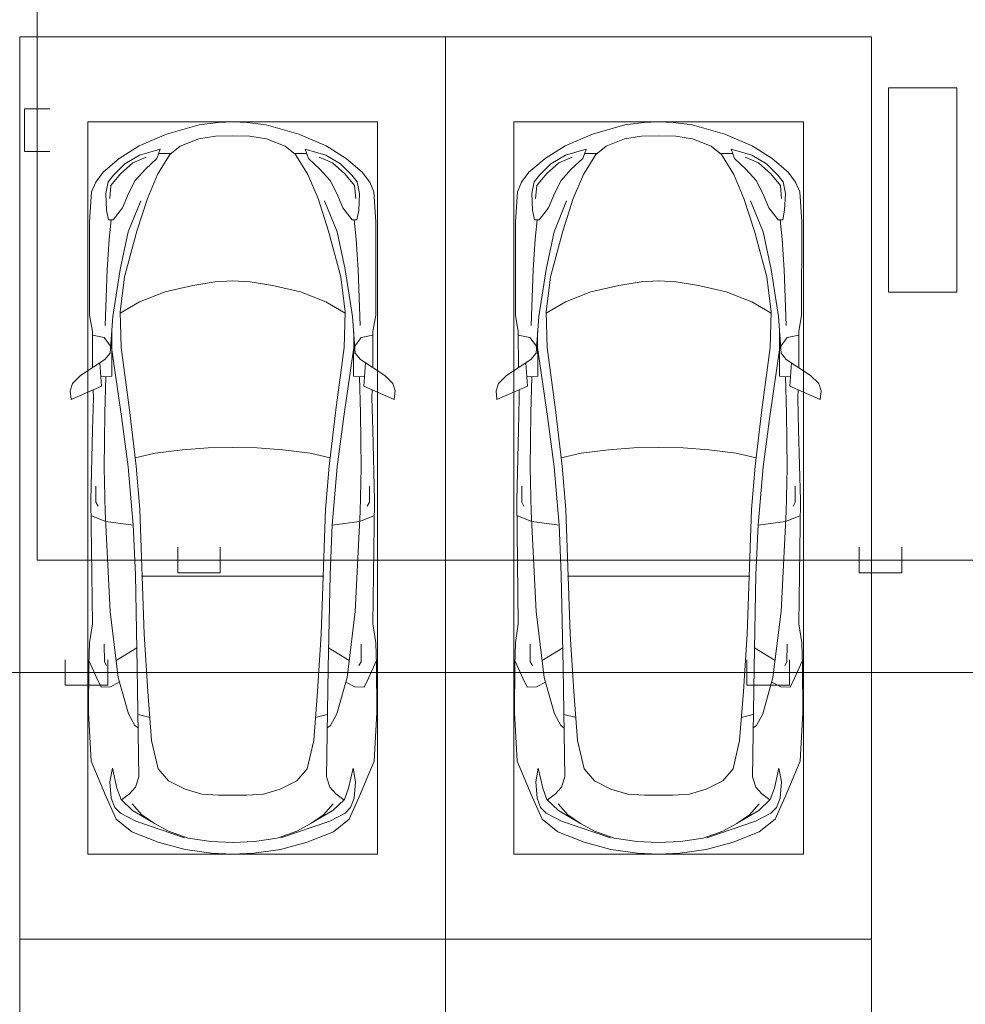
# Model space of a CAD drawing. Header units: millimetres. Extents: x -32229 to 291619, y -13689 to 125138.
# Tile 47 of 256: x 13735 to 19285, y 63968 to 69750. Entities that reach past the tile are written whole.
import ezdxf

# ---------------------------------------------------------------- set-up
doc = ezdxf.new("R2010")
doc.units = ezdxf.units.MM
doc.layers.add('A-DETL-____-OTLN', color=7, linetype='Continuous', lineweight=9, true_color=0x00a600)
for name, color, linetype, lineweight in [('A-DETL-GENF-OTLN', 7, 'Continuous', 18), ('C-PRKG-____-OTLN', 7, 'Continuous', 18), ('S-COLS-____-MCUT', 7, 'Continuous', 40)]:
    doc.layers.add(name, color=color, linetype=linetype, lineweight=lineweight)

# ---------------------------------------------------------------- blocks, each defined once
blk = doc.blocks.new('АР_Машиноместо - 5300x2500_С-V38--02 ЭМ')
at = {"layer": 'A-DETL-GENF-OTLN', "color": 253, "lineweight": 13, "true_color": 0xaaaaaa}
for p, q in [((1250, 4800), (1126.4, 4794.1)), ((1250, 4800), (1373.6, 4794.1)), ((970.2, 4771.8), (812.7, 4729.4)), ((1126.4, 4794.1), (970.2, 4771.8)), ((1373.6, 4794.1), (1529.8, 4771.8)), ((1529.8, 4771.8), (1687.3, 4729.4)), ((812.7, 4729.4), (659.1, 4669.9)), ((680.7, 4606.5), (967, 4703.6)), ((988.2, 4706.7), (873.9, 4665.1)), ((1122.2, 4726.4), (988.2, 4706.7)), ((1250, 4731.7), (1122.2, 4726.4)), ((1250, 4731.7), (1377.8, 4726.4)), ((1377.8, 4726.4), (1511.8, 4706.7)), ((1511.8, 4706.7), (1626.1, 4665.1)), ((1819.3, 4606.5), (1533, 4703.6)), ((1687.3, 4729.4), (1840.9, 4669.9)), ((659.1, 4669.9), (565.9, 4595.1)), ((873.9, 4665.1), (791.3, 4619.7)), ((1626.1, 4665.1), (1708.7, 4619.7)), ((1840.9, 4669.9), (1934.1, 4595.1)), ((565.9, 4595.1), (507.1, 4462.6)), ((590.7, 4560.1), (680.7, 4606.5)), ((717.1, 4568.9), (659.6, 4505.3)), ((788.5, 4617.7), (661.8, 4543.1)), ((791.3, 4619.7), (717.1, 4568.9)), ((1708.7, 4619.7), (1782.9, 4568.9)), ((1711.5, 4617.7), (1838.2, 4543.1)), ((1782.9, 4568.9), (1840.4, 4505.3)), ((1909.3, 4560.1), (1819.3, 4606.5)), ((1934.1, 4595.1), (1992.9, 4462.6)), ((536.4, 4471.4), (557.5, 4525.7)), ((557.5, 4525.7), (590.7, 4560.1)), ((661.8, 4543.1), (594.6, 4479.3)), ((1838.2, 4543.1), (1905.4, 4479.3)), ((1942.5, 4525.7), (1909.3, 4560.1)), ((1963.6, 4471.4), (1942.5, 4525.7)), ((507.1, 4462.6), (419.6, 4254.2)), ((528.4, 4374.7), (536.4, 4471.4)), ((594.6, 4479.3), (569.5, 4413.1)), ((645, 4445.5), (597.3, 4481.4)), ((1069.6, 4447.3), (1167.1, 4453.2)), ((1167.1, 4453.2), (1250, 4453.9)), ((1332.9, 4453.2), (1250, 4453.9)), ((1430.4, 4447.3), (1332.9, 4453.2)), ((1855, 4445.5), (1902.7, 4481.4)), ((1905.4, 4479.3), (1930.5, 4413.1)), ((1971.6, 4374.7), (1963.6, 4471.4)), ((1992.9, 4462.6), (2080.4, 4254.2)), ((569.5, 4413.1), (543.7, 4295.1)), ((679.6, 4406.3), (645, 4445.5)), ((699.7, 4345.5), (679.6, 4406.3)), ((872.7, 4370.2), (970.5, 4419.3)), ((970.5, 4419.3), (1069.6, 4447.3)), ((1529.5, 4419.3), (1430.4, 4447.3)), ((1627.3, 4370.2), (1529.5, 4419.3)), ((1800.3, 4345.5), (1820.4, 4406.3)), ((1820.4, 4406.3), (1855, 4445.5)), ((1930.5, 4413.1), (1956.3, 4295.1)), ((543.7, 4295.1), (528.4, 4374.7)), ((689.3, 3705.5), (699.7, 4345.5)), ((812.5, 4298.9), (872.7, 4370.2)), ((1687.5, 4298.9), (1627.3, 4370.2)), ((1810.7, 3705.5), (1800.3, 4345.5)), ((1956.3, 4295.1), (1971.6, 4374.7)), ((774.4, 4132.9), (812.5, 4298.9)), ((1725.6, 4132.9), (1687.5, 4298.9)), ((419.6, 4254.2), (403.4, 3968)), ((2080.4, 4254.2), (2096.6, 3968)), ((752.2, 3845.6), (774.4, 4132.9)), ((1747.8, 3845.6), (1725.6, 4132.9)), ((675.2, 4045.5), (694.6, 4057.6)), ((1824.8, 4045.5), (1805.4, 4057.6)), ((638.7, 3975.4), (675.2, 4045.5)), ((1861.3, 3975.4), (1824.8, 4045.5)), ((403.4, 3968), (405.6, 3688.5)), ((578.7, 3762.9), (638.7, 3975.4)), ((1921.3, 3762.9), (1861.3, 3975.4)), ((2096.6, 3968), (2094.4, 3688.5)), ((453.1, 3766.3), (478.4, 3819.3)), ((478.4, 3819.3), (532.5, 3818.1)), ((532.5, 3818.1), (585.5, 3790.5)), ((731.2, 3507.6), (752.2, 3845.6)), ((1768.8, 3507.6), (1747.8, 3845.6)), ((1967.5, 3818.1), (1914.5, 3790.5)), ((2021.6, 3819.3), (1967.5, 3818.1)), ((2046.9, 3766.3), (2021.6, 3819.3)), ((408.2, 3667), (453.1, 3766.3)), ((530.9, 3374.8), (578.7, 3762.9)), ((1969.1, 3374.8), (1921.3, 3762.9)), ((2091.8, 3667), (2046.9, 3766.3)), ((678.7, 3159.5), (689.3, 3705.5)), ((1821.3, 3159.5), (1810.7, 3705.5)), ((405.6, 3688.5), (409.5, 3560)), ((495.5, 3566.1), (496.8, 3671.6)), ((496.8, 3671.6), (510.1, 3691.5)), ((687.1, 3588.8), (566.5, 3663.9)), ((1812.9, 3588.8), (1933.5, 3663.9)), ((2003.2, 3671.6), (1989.9, 3691.5)), ((2004.5, 3566.1), (2003.2, 3671.6)), ((2094.4, 3688.5), (2090.5, 3560)), ((409.5, 3560), (426.5, 3446.8)), ((2090.5, 3560), (2073.5, 3446.8)), ((704.9, 2775.5), (731.2, 3507.6)), ((1795.1, 2775.5), (1768.8, 3507.6)), ((426.5, 3446.8), (417.5, 2723)), ((2073.5, 3446.8), (2082.5, 2723)), ((501.4, 2789.7), (530.9, 3374.8)), ((1998.6, 2789.7), (1969.1, 3374.8)), ((665.6, 2864.6), (678.7, 3159.5)), ((1834.4, 2864.6), (1821.3, 3159.5)), ((505.1, 2846.9), (420.9, 2813.3)), ((665.8, 2867.4), (505.1, 2846.9)), ((636.6, 2526.5), (665.8, 2867.4)), ((1834.2, 2867.4), (1994.9, 2846.9)), ((1863.4, 2526.5), (1834.2, 2867.4)), ((1994.9, 2846.9), (2079.1, 2813.3)), ((495.7, 2532.3), (501.4, 2789.7)), ((684.2, 2522.3), (704.9, 2775.5)), ((1815.8, 2522.3), (1795.1, 2775.5)), ((2004.3, 2532.3), (1998.6, 2789.7)), ((417.5, 2723), (428.2, 2308.5)), ((447.8, 2733.7), (459.7, 2756.2)), ((447.8, 2638.7), (447.8, 2733.7)), ((2052.2, 2733.7), (2040.3, 2756.2)), ((2052.2, 2638.7), (2052.2, 2733.7)), ((2082.5, 2723), (2071.8, 2308.5)), ((500, 2210.1), (495.7, 2532.3)), ((636.6, 2526.5), (597, 2231)), ((644.6, 2191.8), (684.2, 2522.3)), ((1855.4, 2191.8), (1815.8, 2522.3)), ((1863.4, 2526.5), (1903, 2231)), ((2000, 2210.1), (2004.3, 2532.3)), ((428.2, 2308.5), (432.3, 2119.9)), ((2071.8, 2308.5), (2067.7, 2119.9)), ((505.9, 1996), (500, 2210.1)), ((597, 2231), (535, 1798.3)), ((1903, 2231), (1965, 1798.3)), ((1994.1, 1996), (2000, 2210.1)), ((595.8, 1824.8), (644.6, 2191.8)), ((1904.2, 1824.8), (1855.4, 2191.8)), ((296.8, 2079.9), (301.4, 2130.5)), ((301.4, 2130.5), (479.9, 2052.9)), ((432.3, 2119.9), (430.7, 2073.9)), ((2198.6, 2130.5), (2020.1, 2052.9)), ((2067.7, 2119.9), (2069.3, 2073.9)), ((2203.2, 2079.9), (2198.6, 2130.5)), ((309.5, 2036.1), (296.8, 2079.9)), ((357.8, 1990.1), (309.5, 2036.1)), ((479.9, 2052.9), (471, 1914.3)), ((2020.1, 2052.9), (2029, 1914.3)), ((2142.2, 1990.1), (2190.5, 2036.1)), ((2190.5, 2036.1), (2203.2, 2079.9)), ((500.6, 1894.5), (357.8, 1990.1)), ((540.9, 1993.7), (476.3, 1997.9)), ((540.9, 1993.7), (539.8, 1733.1)), ((1959.1, 1993.7), (2023.7, 1997.9)), ((1959.1, 1993.7), (1960.2, 1733.1)), ((1999.4, 1894.5), (2142.2, 1990.1)), ((426.5, 1730.9), (427.5, 1943)), ((2073.5, 1730.9), (2072.5, 1943)), ((530.6, 1857.6), (500.6, 1894.5)), ((546.5, 1642.6), (530.6, 1857.6)), ((1953.5, 1642.6), (1969.4, 1857.6)), ((1969.4, 1857.6), (1999.4, 1894.5)), ((533.6, 1816.8), (495, 1765.3)), ((589.4, 1615.5), (595.8, 1824.8)), ((1910.6, 1615.5), (1904.2, 1824.8)), ((1966.4, 1816.8), (2005, 1765.3)), ((495, 1765.3), (426.6, 1753.4)), ((2005, 1765.3), (2073.4, 1753.4)), ((410.6, 1634.2), (426.5, 1730.9)), ((2089.4, 1634.2), (2073.5, 1730.9)), ((409.5, 1087), (410.6, 1634.2)), ((590.4, 1624.3), (703.6, 1557.1)), ((1909.6, 1624.3), (1796.4, 1557.1)), ((2090.5, 1087), (2089.4, 1634.2)), ((615.4, 1410.3), (589.4, 1615.5)), ((1884.6, 1410.3), (1910.6, 1615.5)), ((703.6, 1557.1), (852.8, 1499)), ((1796.4, 1557.1), (1647.2, 1499)), ((852.8, 1499), (1016.6, 1459.9)), ((1016.6, 1459.9), (1146.9, 1439.4)), ((1483.4, 1459.9), (1353.1, 1439.4)), ((1647.2, 1499), (1483.4, 1459.9)), ((687.4, 1141), (615.4, 1410.3)), ((1146.9, 1439.4), (1250, 1434.1)), ((1353.1, 1439.4), (1250, 1434.1)), ((1812.6, 1141), (1884.6, 1410.3)), ((749.2, 950.3), (687.4, 1141)), ((1750.8, 950.3), (1812.6, 1141)), ((420.9, 910.7), (409.5, 1087)), ((510.2, 1018.7), (521.5, 1074.5)), ((521.5, 1074.5), (548.5, 1076.2)), ((548.5, 1076.2), (603.4, 1004.8)), ((1951.5, 1076.2), (1896.6, 1004.8)), ((1978.5, 1074.5), (1951.5, 1076.2)), ((1989.8, 1018.7), (1978.5, 1074.5)), ((2079.1, 910.7), (2090.5, 1087)), ((505.7, 920), (510.2, 1018.7)), ((603.4, 1004.8), (639.1, 920)), ((1896.6, 1004.8), (1860.9, 920)), ((1994.3, 920), (1989.8, 1018.7)), ((809.1, 809.4), (749.2, 950.3)), ((1690.9, 809.4), (1750.8, 950.3)), ((445.9, 853.1), (420.9, 910.7)), ((519.1, 851.5), (505.7, 920)), ((639.1, 920), (677.4, 843.7)), ((1860.9, 920), (1822.6, 843.7)), ((1980.9, 851.5), (1994.3, 920)), ((2054.1, 853.1), (2079.1, 910.7)), ((489, 795.6), (445.9, 853.1)), ((550, 812.3), (519.1, 851.5)), ((616.5, 746.4), (550, 812.3)), ((677.4, 843.7), (737.5, 778.3)), ((1822.6, 843.7), (1762.5, 778.3)), ((1883.5, 746.4), (1950, 812.3)), ((1950, 812.3), (1980.9, 851.5)), ((2011, 795.6), (2054.1, 853.1)), ((584.4, 714.6), (489, 795.6)), ((737.5, 778.3), (804.5, 715.7)), ((881.5, 691.6), (809.1, 809.4)), ((1618.5, 691.6), (1690.9, 809.4)), ((1762.5, 778.3), (1695.5, 715.7)), ((1915.6, 714.6), (2011, 795.6)), ((701.8, 640.4), (584.4, 714.6)), ((703.5, 696.4), (616.5, 746.4)), ((824.6, 660.9), (703.5, 696.4)), ((804.5, 715.7), (824.6, 660.9)), ((1695.5, 715.7), (1675.4, 660.9)), ((1675.4, 660.9), (1796.5, 696.4)), ((1796.5, 696.4), (1883.5, 746.4)), ((1798.2, 640.4), (1915.6, 714.6)), ((861.8, 571.6), (701.8, 640.4)), ((888.4, 685.9), (815.2, 686.6)), ((941.4, 642.2), (881.5, 691.6)), ((1050.7, 599.4), (941.4, 642.2)), ((1449.3, 599.4), (1558.6, 642.2)), ((1558.6, 642.2), (1618.5, 691.6)), ((1611.6, 685.9), (1684.8, 686.6)), ((1638.2, 571.6), (1798.2, 640.4)), ((1148.8, 583), (1050.7, 599.4)), ((1250, 581.6), (1148.8, 583)), ((1250, 581.6), (1351.2, 583)), ((1351.2, 583), (1449.3, 599.4)), ((1052.6, 517.5), (861.8, 571.6)), ((1447.4, 517.5), (1638.2, 571.6)), ((1165.1, 503.1), (1052.6, 517.5)), ((1250, 500), (1165.1, 503.1)), ((1250, 500), (1334.9, 503.1)), ((1334.9, 503.1), (1447.4, 517.5))]:
    blk.add_line(p, q, dxfattribs=at)
at = {"layer": 'A-DETL-GENF-OTLN', "color": 254, "lineweight": 13, "true_color": 0xd4d4d4}
for p, q in [((694.6, 3980.4), (765.1, 3996.8)), ((1805.4, 3980.4), (1734.9, 3996.8)), ((715.1, 3168.3), (1250, 3167.3)), ((1784.9, 3168.3), (1250, 3167.3)), ((677.9, 2473), (794.6, 2446)), ((794.6, 2446), (955.7, 2426.8)), ((1705.4, 2446), (1544.3, 2426.8)), ((1822.1, 2473), (1705.4, 2446)), ((955.7, 2426.8), (1105.5, 2413.7)), ((1105.5, 2413.7), (1250, 2412.9)), ((1394.5, 2413.7), (1250, 2412.9)), ((1544.3, 2426.8), (1394.5, 2413.7)), ((513.9, 1368.9), (502.3, 1696.3)), ((1986.1, 1368.9), (1997.7, 1696.3)), ((590.3, 1367.8), (546.5, 1642.6)), ((1909.7, 1367.8), (1953.5, 1642.6)), ((524.9, 1188.6), (513.9, 1368.9)), ((636.7, 1146), (590.3, 1367.8)), ((1863.3, 1146), (1909.7, 1367.8)), ((1975.1, 1188.6), (1986.1, 1368.9)), ((537.4, 1076.1), (524.9, 1188.6)), ((1962.6, 1076.1), (1975.1, 1188.6)), ((710.2, 962.8), (636.7, 1146)), ((1789.8, 962.8), (1863.3, 1146)), ((534.5, 874.4), (528.1, 949.5)), ((1965.5, 874.4), (1971.9, 949.5)), ((591.7, 805), (534.5, 874.4)), ((1908.3, 805), (1965.5, 874.4)), ((664.7, 739.9), (591.7, 805)), ((1835.3, 739.9), (1908.3, 805)), ((742.6, 707.8), (664.7, 739.9)), ((1757.4, 707.8), (1835.3, 739.9))]:
    blk.add_line(p, q, dxfattribs=at)
at = {"layer": 'C-PRKG-____-OTLN', "color": 253, "lineweight": 13, "true_color": 0xaaaaaa}
for p, q in [((2500, 5300), (0, 5300)), ((0, 0), (0, 5300)), ((2500, 0), (2500, 5300)), ((400, 4800), (2100, 4800)), ((400, 500), (400, 4800)), ((2100, 500), (2100, 4800)), ((400, 500), (2100, 500)), ((2500, 0), (0, 0))]:
    blk.add_line(p, q, dxfattribs=at)
blk = doc.blocks.new('АР_Машиноместо - 5300x2500_С-V37--02 ЭМ')
at = {"layer": 'A-DETL-GENF-OTLN', "color": 253, "lineweight": 13, "true_color": 0xaaaaaa}
for p, q in [((1052.6, -517.5), (861.8, -571.6)), ((1165.1, -503.1), (1052.6, -517.5)), ((1250, -500), (1165.1, -503.1)), ((1250, -500), (1334.9, -503.1)), ((1334.9, -503.1), (1447.4, -517.5)), ((1447.4, -517.5), (1638.2, -571.6)), ((861.8, -571.6), (701.8, -640.4)), ((1638.2, -571.6), (1798.2, -640.4)), ((1050.7, -599.4), (941.4, -642.2)), ((1148.8, -583), (1050.7, -599.4)), ((1250, -581.6), (1148.8, -583)), ((1250, -581.6), (1351.2, -583)), ((1351.2, -583), (1449.3, -599.4)), ((1449.3, -599.4), (1558.6, -642.2)), ((701.8, -640.4), (584.4, -714.6)), ((824.6, -660.9), (703.5, -696.4)), ((804.5, -715.7), (824.6, -660.9)), ((881.5, -691.6), (809.1, -809.4)), ((888.4, -685.9), (815.2, -686.6)), ((941.4, -642.2), (881.5, -691.6)), ((1558.6, -642.2), (1618.5, -691.6)), ((1611.6, -685.9), (1684.8, -686.6)), ((1618.5, -691.6), (1690.9, -809.4)), ((1695.5, -715.7), (1675.4, -660.9)), ((1675.4, -660.9), (1796.5, -696.4)), ((1798.2, -640.4), (1915.6, -714.6)), ((584.4, -714.6), (489, -795.6)), ((616.5, -746.4), (550, -812.3)), ((703.5, -696.4), (616.5, -746.4)), ((737.5, -778.3), (804.5, -715.7)), ((1762.5, -778.3), (1695.5, -715.7)), ((1796.5, -696.4), (1883.5, -746.4)), ((1883.5, -746.4), (1950, -812.3)), ((1915.6, -714.6), (2011, -795.6)), ((489, -795.6), (445.9, -853.1)), ((677.4, -843.7), (737.5, -778.3)), ((809.1, -809.4), (749.2, -950.3)), ((1690.9, -809.4), (1750.8, -950.3)), ((1822.6, -843.7), (1762.5, -778.3)), ((2011, -795.6), (2054.1, -853.1)), ((445.9, -853.1), (420.9, -910.7)), ((519.1, -851.5), (505.7, -920)), ((550, -812.3), (519.1, -851.5)), ((639.1, -920), (677.4, -843.7)), ((1860.9, -920), (1822.6, -843.7)), ((1950, -812.3), (1980.9, -851.5)), ((1980.9, -851.5), (1994.3, -920)), ((2054.1, -853.1), (2079.1, -910.7)), ((420.9, -910.7), (409.5, -1087)), ((505.7, -920), (510.2, -1018.7)), ((603.4, -1004.8), (639.1, -920)), ((1896.6, -1004.8), (1860.9, -920)), ((1994.3, -920), (1989.8, -1018.7)), ((2079.1, -910.7), (2090.5, -1087)), ((749.2, -950.3), (687.4, -1141)), ((1750.8, -950.3), (1812.6, -1141)), ((510.2, -1018.7), (521.5, -1074.5)), ((548.5, -1076.2), (603.4, -1004.8)), ((1951.5, -1076.2), (1896.6, -1004.8)), ((1989.8, -1018.7), (1978.5, -1074.5)), ((409.5, -1087), (410.6, -1634.2)), ((521.5, -1074.5), (548.5, -1076.2)), ((1978.5, -1074.5), (1951.5, -1076.2)), ((2090.5, -1087), (2089.4, -1634.2)), ((687.4, -1141), (615.4, -1410.3)), ((1812.6, -1141), (1884.6, -1410.3)), ((615.4, -1410.3), (589.4, -1615.5)), ((1016.6, -1459.9), (1146.9, -1439.4)), ((1146.9, -1439.4), (1250, -1434.1)), ((1353.1, -1439.4), (1250, -1434.1)), ((1483.4, -1459.9), (1353.1, -1439.4)), ((1884.6, -1410.3), (1910.6, -1615.5)), ((703.6, -1557.1), (852.8, -1499)), ((852.8, -1499), (1016.6, -1459.9)), ((1647.2, -1499), (1483.4, -1459.9)), ((1796.4, -1557.1), (1647.2, -1499)), ((590.4, -1624.3), (703.6, -1557.1)), ((1909.6, -1624.3), (1796.4, -1557.1)), ((589.4, -1615.5), (595.8, -1824.8)), ((1910.6, -1615.5), (1904.2, -1824.8)), ((410.6, -1634.2), (426.5, -1730.9)), ((546.5, -1642.6), (530.6, -1857.6)), ((1953.5, -1642.6), (1969.4, -1857.6)), ((2089.4, -1634.2), (2073.5, -1730.9)), ((426.5, -1730.9), (427.5, -1943)), ((540.9, -1993.7), (539.8, -1733.1)), ((1959.1, -1993.7), (1960.2, -1733.1)), ((2073.5, -1730.9), (2072.5, -1943)), ((495, -1765.3), (426.6, -1753.4)), ((533.6, -1816.8), (495, -1765.3)), ((1966.4, -1816.8), (2005, -1765.3)), ((2005, -1765.3), (2073.4, -1753.4)), ((597, -2231), (535, -1798.3)), ((595.8, -1824.8), (644.6, -2191.8)), ((1904.2, -1824.8), (1855.4, -2191.8)), ((1903, -2231), (1965, -1798.3)), ((500.6, -1894.5), (357.8, -1990.1)), ((530.6, -1857.6), (500.6, -1894.5)), ((1969.4, -1857.6), (1999.4, -1894.5)), ((1999.4, -1894.5), (2142.2, -1990.1)), ((479.9, -2052.9), (471, -1914.3)), ((2020.1, -2052.9), (2029, -1914.3)), ((357.8, -1990.1), (309.5, -2036.1)), ((540.9, -1993.7), (476.3, -1997.9)), ((505.9, -1996), (500, -2210.1)), ((1959.1, -1993.7), (2023.7, -1997.9)), ((1994.1, -1996), (2000, -2210.1)), ((2142.2, -1990.1), (2190.5, -2036.1)), ((309.5, -2036.1), (296.8, -2079.9)), ((296.8, -2079.9), (301.4, -2130.5)), ((301.4, -2130.5), (479.9, -2052.9)), ((432.3, -2119.9), (430.7, -2073.9)), ((2198.6, -2130.5), (2020.1, -2052.9)), ((2067.7, -2119.9), (2069.3, -2073.9)), ((2190.5, -2036.1), (2203.2, -2079.9)), ((2203.2, -2079.9), (2198.6, -2130.5)), ((428.2, -2308.5), (432.3, -2119.9)), ((2071.8, -2308.5), (2067.7, -2119.9)), ((644.6, -2191.8), (684.2, -2522.3)), ((1855.4, -2191.8), (1815.8, -2522.3)), ((500, -2210.1), (495.7, -2532.3)), ((636.6, -2526.5), (597, -2231)), ((1863.4, -2526.5), (1903, -2231)), ((2000, -2210.1), (2004.3, -2532.3)), ((417.5, -2723), (428.2, -2308.5)), ((2082.5, -2723), (2071.8, -2308.5)), ((495.7, -2532.3), (501.4, -2789.7)), ((636.6, -2526.5), (665.8, -2867.4)), ((684.2, -2522.3), (704.9, -2775.5)), ((1815.8, -2522.3), (1795.1, -2775.5)), ((1863.4, -2526.5), (1834.2, -2867.4)), ((2004.3, -2532.3), (1998.6, -2789.7)), ((447.8, -2638.7), (447.8, -2733.7)), ((2052.2, -2638.7), (2052.2, -2733.7)), ((426.5, -3446.8), (417.5, -2723)), ((447.8, -2733.7), (459.7, -2756.2)), ((2052.2, -2733.7), (2040.3, -2756.2)), ((2073.5, -3446.8), (2082.5, -2723)), ((505.1, -2846.9), (420.9, -2813.3)), ((501.4, -2789.7), (530.9, -3374.8)), ((704.9, -2775.5), (731.2, -3507.6)), ((1795.1, -2775.5), (1768.8, -3507.6)), ((1998.6, -2789.7), (1969.1, -3374.8)), ((1994.9, -2846.9), (2079.1, -2813.3)), ((665.8, -2867.4), (505.1, -2846.9)), ((665.6, -2864.6), (678.7, -3159.5)), ((1834.4, -2864.6), (1821.3, -3159.5)), ((1834.2, -2867.4), (1994.9, -2846.9)), ((678.7, -3159.5), (689.3, -3705.5)), ((1821.3, -3159.5), (1810.7, -3705.5)), ((530.9, -3374.8), (578.7, -3762.9)), ((1969.1, -3374.8), (1921.3, -3762.9)), ((409.5, -3560), (426.5, -3446.8)), ((2090.5, -3560), (2073.5, -3446.8)), ((731.2, -3507.6), (752.2, -3845.6)), ((1768.8, -3507.6), (1747.8, -3845.6)), ((405.6, -3688.5), (409.5, -3560)), ((495.5, -3566.1), (496.8, -3671.6)), ((2004.5, -3566.1), (2003.2, -3671.6)), ((2094.4, -3688.5), (2090.5, -3560)), ((687.1, -3588.8), (566.5, -3663.9)), ((1812.9, -3588.8), (1933.5, -3663.9)), ((403.4, -3968), (405.6, -3688.5)), ((408.2, -3667), (453.1, -3766.3)), ((496.8, -3671.6), (510.1, -3691.5)), ((2003.2, -3671.6), (1989.9, -3691.5)), ((2091.8, -3667), (2046.9, -3766.3)), ((2096.6, -3968), (2094.4, -3688.5)), ((689.3, -3705.5), (699.7, -4345.5)), ((1810.7, -3705.5), (1800.3, -4345.5)), ((453.1, -3766.3), (478.4, -3819.3)), ((532.5, -3818.1), (585.5, -3790.5)), ((578.7, -3762.9), (638.7, -3975.4)), ((1921.3, -3762.9), (1861.3, -3975.4)), ((1967.5, -3818.1), (1914.5, -3790.5)), ((2046.9, -3766.3), (2021.6, -3819.3)), ((478.4, -3819.3), (532.5, -3818.1)), ((752.2, -3845.6), (774.4, -4132.9)), ((1747.8, -3845.6), (1725.6, -4132.9)), ((2021.6, -3819.3), (1967.5, -3818.1)), ((419.6, -4254.2), (403.4, -3968)), ((638.7, -3975.4), (675.2, -4045.5)), ((1861.3, -3975.4), (1824.8, -4045.5)), ((2080.4, -4254.2), (2096.6, -3968)), ((675.2, -4045.5), (694.6, -4057.6)), ((1824.8, -4045.5), (1805.4, -4057.6)), ((774.4, -4132.9), (812.5, -4298.9)), ((1725.6, -4132.9), (1687.5, -4298.9)), ((507.1, -4462.6), (419.6, -4254.2)), ((1992.9, -4462.6), (2080.4, -4254.2)), ((543.7, -4295.1), (528.4, -4374.7)), ((569.5, -4413.1), (543.7, -4295.1)), ((812.5, -4298.9), (872.7, -4370.2)), ((1687.5, -4298.9), (1627.3, -4370.2)), ((1930.5, -4413.1), (1956.3, -4295.1)), ((1956.3, -4295.1), (1971.6, -4374.7)), ((528.4, -4374.7), (536.4, -4471.4)), ((699.7, -4345.5), (679.6, -4406.3)), ((872.7, -4370.2), (970.5, -4419.3)), ((1627.3, -4370.2), (1529.5, -4419.3)), ((1800.3, -4345.5), (1820.4, -4406.3)), ((1971.6, -4374.7), (1963.6, -4471.4)), ((594.6, -4479.3), (569.5, -4413.1)), ((645, -4445.5), (597.3, -4481.4)), ((679.6, -4406.3), (645, -4445.5)), ((970.5, -4419.3), (1069.6, -4447.3)), ((1069.6, -4447.3), (1167.1, -4453.2)), ((1430.4, -4447.3), (1332.9, -4453.2)), ((1529.5, -4419.3), (1430.4, -4447.3)), ((1820.4, -4406.3), (1855, -4445.5)), ((1855, -4445.5), (1902.7, -4481.4)), ((1905.4, -4479.3), (1930.5, -4413.1)), ((565.9, -4595.1), (507.1, -4462.6)), ((536.4, -4471.4), (557.5, -4525.7)), ((661.8, -4543.1), (594.6, -4479.3)), ((717.1, -4568.9), (659.6, -4505.3)), ((1167.1, -4453.2), (1250, -4453.9)), ((1332.9, -4453.2), (1250, -4453.9)), ((1782.9, -4568.9), (1840.4, -4505.3)), ((1838.2, -4543.1), (1905.4, -4479.3)), ((1934.1, -4595.1), (1992.9, -4462.6)), ((1963.6, -4471.4), (1942.5, -4525.7)), ((557.5, -4525.7), (590.7, -4560.1)), ((590.7, -4560.1), (680.7, -4606.5)), ((788.5, -4617.7), (661.8, -4543.1)), ((1711.5, -4617.7), (1838.2, -4543.1)), ((1909.3, -4560.1), (1819.3, -4606.5)), ((1942.5, -4525.7), (1909.3, -4560.1)), ((659.1, -4669.9), (565.9, -4595.1)), ((680.7, -4606.5), (967, -4703.6)), ((791.3, -4619.7), (717.1, -4568.9)), ((873.9, -4665.1), (791.3, -4619.7)), ((1819.3, -4606.5), (1533, -4703.6)), ((1626.1, -4665.1), (1708.7, -4619.7)), ((1708.7, -4619.7), (1782.9, -4568.9)), ((1840.9, -4669.9), (1934.1, -4595.1)), ((812.7, -4729.4), (659.1, -4669.9)), ((988.2, -4706.7), (873.9, -4665.1)), ((1511.8, -4706.7), (1626.1, -4665.1)), ((1687.3, -4729.4), (1840.9, -4669.9)), ((970.2, -4771.8), (812.7, -4729.4)), ((1122.2, -4726.4), (988.2, -4706.7)), ((1250, -4731.7), (1122.2, -4726.4)), ((1250, -4731.7), (1377.8, -4726.4)), ((1377.8, -4726.4), (1511.8, -4706.7)), ((1529.8, -4771.8), (1687.3, -4729.4)), ((1126.4, -4794.1), (970.2, -4771.8)), ((1250, -4800), (1126.4, -4794.1)), ((1250, -4800), (1373.6, -4794.1)), ((1373.6, -4794.1), (1529.8, -4771.8))]:
    blk.add_line(p, q, dxfattribs=at)
at = {"layer": 'A-DETL-GENF-OTLN', "color": 254, "lineweight": 13, "true_color": 0xd4d4d4}
for p, q in [((664.7, -739.9), (591.7, -805)), ((742.6, -707.8), (664.7, -739.9)), ((1757.4, -707.8), (1835.3, -739.9)), ((1835.3, -739.9), (1908.3, -805)), ((591.7, -805), (534.5, -874.4)), ((1908.3, -805), (1965.5, -874.4)), ((534.5, -874.4), (528.1, -949.5)), ((1965.5, -874.4), (1971.9, -949.5)), ((710.2, -962.8), (636.7, -1146)), ((1789.8, -962.8), (1863.3, -1146)), ((537.4, -1076.1), (524.9, -1188.6)), ((1962.6, -1076.1), (1975.1, -1188.6)), ((636.7, -1146), (590.3, -1367.8)), ((1863.3, -1146), (1909.7, -1367.8)), ((524.9, -1188.6), (513.9, -1368.9)), ((1975.1, -1188.6), (1986.1, -1368.9)), ((513.9, -1368.9), (502.3, -1696.3)), ((590.3, -1367.8), (546.5, -1642.6)), ((1909.7, -1367.8), (1953.5, -1642.6)), ((1986.1, -1368.9), (1997.7, -1696.3)), ((794.6, -2446), (955.7, -2426.8)), ((955.7, -2426.8), (1105.5, -2413.7)), ((1105.5, -2413.7), (1250, -2412.9)), ((1394.5, -2413.7), (1250, -2412.9)), ((1544.3, -2426.8), (1394.5, -2413.7)), ((1705.4, -2446), (1544.3, -2426.8)), ((677.9, -2473), (794.6, -2446)), ((1822.1, -2473), (1705.4, -2446)), ((715.1, -3168.3), (1250, -3167.3)), ((1784.9, -3168.3), (1250, -3167.3)), ((694.6, -3980.4), (765.1, -3996.8)), ((1805.4, -3980.4), (1734.9, -3996.8))]:
    blk.add_line(p, q, dxfattribs=at)
at = {"layer": 'C-PRKG-____-OTLN', "color": 253, "lineweight": 13, "true_color": 0xaaaaaa}
for p, q in [((2500, 0), (0, 0)), ((0, 0), (0, -5300)), ((2500, 0), (2500, -5300)), ((400, -500), (400, -4800)), ((400, -500), (2100, -500)), ((2100, -500), (2100, -4800)), ((400, -4800), (2100, -4800)), ((2500, -5300), (0, -5300))]:
    blk.add_line(p, q, dxfattribs=at)
blk = doc.blocks.new('Наметкина 10_РД_АР_П_отсоединено_rvt-1--02 ЭМ')
at = {"layer": 'S-COLS-____-MCUT', "color": 253, "lineweight": 15, "true_color": 0xaaaaaa}
for p, q in [((19235.3, 69350), (18835.3, 69350)), ((18835.3, 69350), (18835.3, 68150)), ((19235.3, 68150), (19235.3, 69350)), ((18835.3, 68150), (19235.3, 68150))]:
    blk.add_line(p, q, dxfattribs=at)
at = {"layer": 'C-PRKG-____-OTLN', "color": 253, "lineweight": 13, "true_color": 0xaaaaaa}
for name, p in [('АР_Машиноместо - 5300x2500_С-V37--02 ЭМ', (13735.3, 69650)), ('АР_Машиноместо - 5300x2500_С-V38--02 ЭМ', (13735.3, 59050))]:
    blk.add_blockref(name, p, dxfattribs=at)
at = {"layer": 'C-PRKG-____-OTLN', "color": 253, "lineweight": 13, "true_color": 0xaaaaaa, "rotation": 180}
for name, p in [('АР_Машиноместо - 5300x2500_С-V38--02 ЭМ', (18735.3, 69650)), ('АР_Машиноместо - 5300x2500_С-V37--02 ЭМ', (18735.3, 59050))]:
    blk.add_blockref(name, p, dxfattribs=at)

msp = doc.modelspace()

# ---------------------------------------------------------------- linework, layer by layer
at = {"layer": 'A-DETL-____-OTLN', "color": 36, "true_color": 0x804000}
for p, q in [((13838.1, 78894.6), (13838.1, 66576.8)), ((13913.1, 69226.5), (13763.1, 69226.5)), ((13763.1, 69226.5), (13763.1, 68976.5)), ((13763.1, 68976.5), (13913.1, 68976.5)), ((14662.7, 66651.8), (14662.7, 66501.8)), ((14912.7, 66501.8), (14912.7, 66651.8)), ((18662.7, 66651.8), (18662.7, 66501.8)), ((18912.7, 66501.8), (18912.7, 66651.8)), ((13838.1, 66576.8), (35513.8, 66576.8)), ((14662.7, 66501.8), (14912.7, 66501.8)), ((18662.7, 66501.8), (18912.7, 66501.8)), ((14002.7, 65991.8), (14002.7, 65841.8)), ((14252.7, 65841.8), (14252.7, 65991.8)), ((18002.7, 65991.8), (18002.7, 65841.8)), ((18252.7, 65841.8), (18252.7, 65991.8)), ((13178.1, 65916.8), (35343.1, 65916.8)), ((14002.7, 65841.8), (14252.7, 65841.8)), ((18002.7, 65841.8), (18252.7, 65841.8))]:
    msp.add_line(p, q, dxfattribs=at)

# ---------------------------------------------------------------- block references
at = {"lineweight": 5}
msp.add_blockref('Наметкина 10_РД_АР_П_отсоединено_rvt-1--02 ЭМ', (0, 0), dxfattribs=at)

doc.saveas('drawing.dxf')
